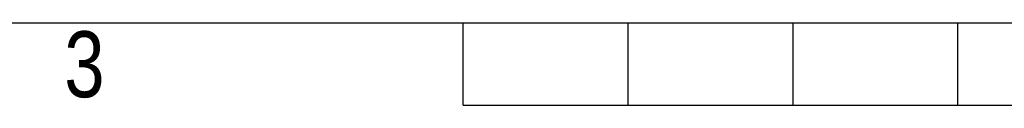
# Model space of a CAD drawing. Header units: millimetres. Extents: x 0 to 420, y 0 to 297.
# Tile 2 of 21: x 130 to 192, y 0 to 5. Entities that reach past the tile are written whole.
import ezdxf

# ---------------------------------------------------------------- set-up
doc = ezdxf.new("R2010")
doc.units = ezdxf.units.MM
doc.layers.add('CARTIGLIO', color=140, linetype='Continuous')
doc.styles.add('SLDTEXTSTYLE2', font='TXT', dxfattribs={"width": 0.821468})

msp = doc.modelspace()

# ---------------------------------------------------------------- linework, layer by layer
at = {"layer": 'CARTIGLIO', "linetype": 'Continuous'}
for p, q in [((5.1801, 5.171), (414.8274, 5.171)), ((158.2616, -0.0032), (158.2616, 5.171)), ((168.61, -0.0032), (168.61, 5.171)), ((178.9585, -0.0032), (178.9585, 5.171)), ((189.3069, -0.0032), (189.3069, 5.171)), ((158.2616, -0.0032), (261.7459, -0.0032))]:
    msp.add_line(p, q, dxfattribs=at)

# ---------------------------------------------------------------- texts
at = {"layer": 'CARTIGLIO', "insert": (134.4919, 4.6371), "char_height": 4.1394, "attachment_point": 2, "style": 'SLDTEXTSTYLE2'}
msp.add_mtext('3', dxfattribs=at)

doc.saveas('drawing.dxf')
